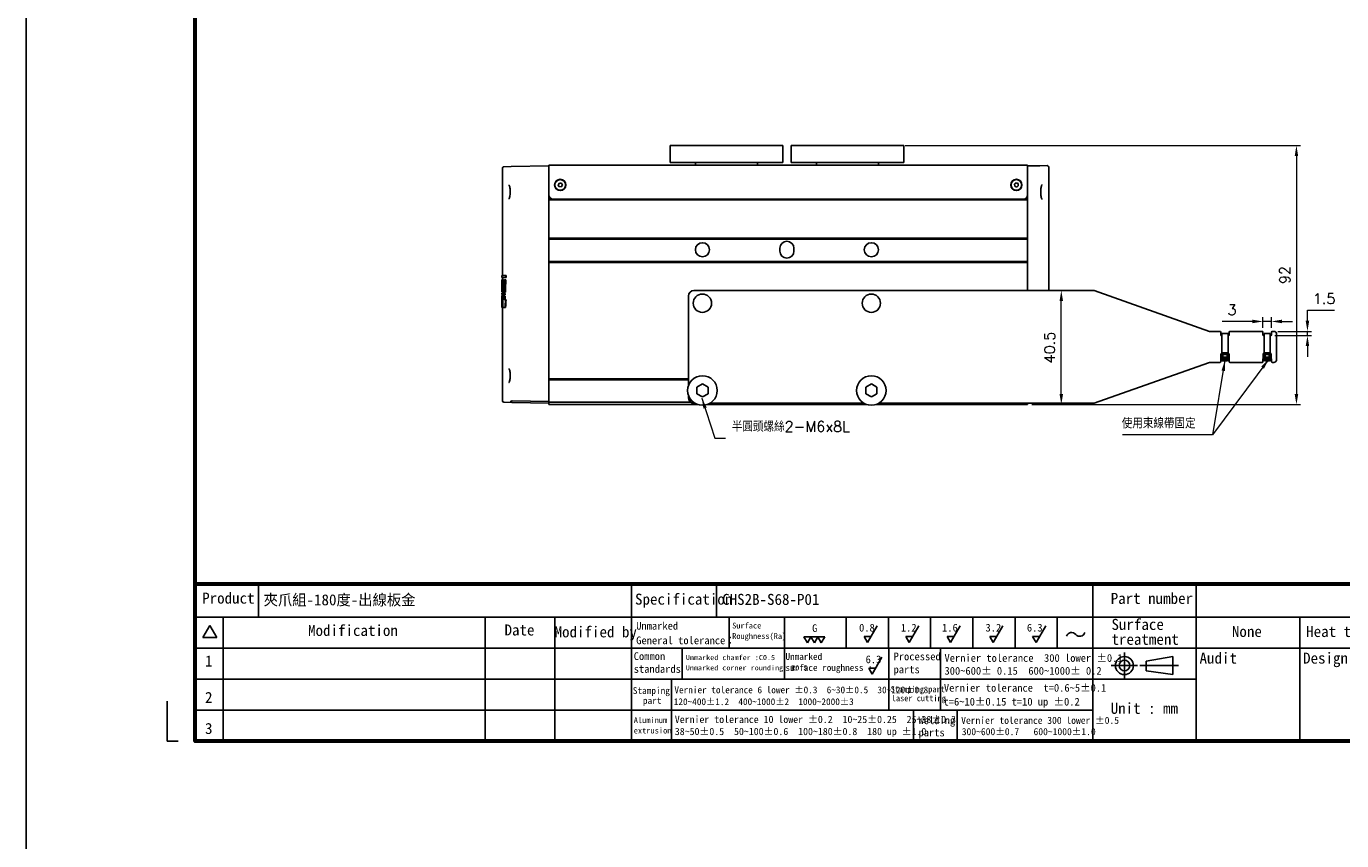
# Model space of a CAD drawing. Header units: inches. Extents: x 0 to 6721, y -3375 to 1330.
# Tile 187 of 198: x 5316 to 5783, y 238 to 527. Entities that reach past the tile are written whole.
import ezdxf
from ezdxf.enums import TextEntityAlignment as Align

# ---------------------------------------------------------------- set-up
doc = ezdxf.new("R2010")
doc.units = ezdxf.units.IN
doc.header["$MEASUREMENT"] = 0
doc.linetypes.add('SLD-實線', pattern=[0])
for name, color, linetype, lineweight in [('AM_0', 7, 'Continuous', 30), ('AM_5', 3, 'Continuous', 15), ('可見 (ISO)', 7, 'Continuous', 25)]:
    doc.layers.add(name, color=color, linetype=linetype, lineweight=lineweight)
doc.layers.add('BORDER', color=7, linetype='Continuous')
doc.layers.add('圖框', color=7, linetype='SLD-實線')
doc.styles.add('尺寸標註', font='romans.shx', dxfattribs={"bigfont": 'CHINESET.SHX'})
doc.styles.add('標題欄', font='txt')
doc.dimstyles.new('CNS1.5', dxfattribs={"dimtxt": 3.75, "dimasz": 3.75, "dimexe": 1.5, "dimexo": 1.5, "dimgap": 2.25, "dimtad": 1, "dimtoh": 1, "dimdsep": 46, "dimtxsty": '尺寸標註', "dimcen": 0, "dimclrd": 2, "dimclre": 2, "dimclrt": 1, "dimadec": 0, "dimazin": 2, "dimtp": 0.1, "dimtm": 0.1, "dimtfac": 0.71, "dimtmove": 0, "dimatfit": 0, "dimfxl": 0, "dimlwd": 13, "dimlwe": 13, "dimarcsym": 0})
doc.dimstyles.new('CNS1.5$0', dxfattribs={"dimtxt": 3.75, "dimasz": 3.75, "dimexe": 1.5, "dimexo": 1.5, "dimgap": 2.25, "dimtad": 1, "dimtoh": 1, "dimdsep": 46, "dimtxsty": '尺寸標註', "dimcen": 0, "dimclrd": 2, "dimclre": 2, "dimclrt": 1, "dimadec": 0, "dimazin": 2, "dimtp": 0.1, "dimtm": 0.1, "dimtfac": 0.71, "dimtmove": 0, "dimatfit": 0, "dimfxl": 0, "dimlwd": 13, "dimlwe": 13, "dimarcsym": 0})

# ---------------------------------------------------------------- blocks, each defined once
blk = doc.blocks.new('A4-英文圖框-橫式')
at = {"layer": 'BORDER', "color": 123, "linetype": 'Continuous', "lineweight": 60, "ltscale": 25.4}
blk.add_line((2151.7, -57.78), (2549.79, -57.78), dxfattribs=at)
at = {"layer": 'BORDER', "color": 60, "linetype": 'Continuous', "ltscale": 25.4}
for p, q in [((2166.7, -65.63), (2166.7, -57.78)), ((2255, -65.63), (2255, -57.78)), ((2275.1, -65.63), (2275.1, -57.78)), ((2364.21, -57.78), (2364.21, -95.06)), ((2388.73, -65.63), (2388.73, -57.78)), ((2151.7, -65.63), (2549.79, -65.63)), ((2155.17, -67.6), (2153.51, -70.48)), ((2155.17, -67.6), (2156.84, -70.48)), ((2158.28, -65.63), (2158.28, -95.06)), ((2220.31, -65.63), (2220.31, -95.06)), ((2236.88, -65.63), (2236.88, -95.06)), ((2255, -65.63), (2255, -95.06)), ((2278.15, -65.63), (2278.15, -72.99)), ((2291.22, -65.63), (2291.22, -80.35)), ((2305.82, -65.63), (2305.82, -72.99)), ((2315.82, -65.63), (2315.82, -72.99)), ((2325.82, -65.63), (2325.82, -72.99)), ((2335.82, -65.63), (2335.82, -72.99)), ((2345.82, -65.63), (2345.82, -72.99)), ((2355.82, -65.63), (2355.82, -72.99)), ((2364.21, -65.63), (2364.21, -95.06)), ((2364.22, -65.63), (2364.22, -72.99)), ((2364.22, -65.63), (2364.22, -72.99)), ((2388.73, -95.06), (2388.73, -65.63)), ((2413.26, -95.06), (2413.26, -65.63)), ((2153.51, -70.48), (2156.84, -70.48)), ((2151.7, -72.99), (2364.21, -72.99)), ((2266.98, -72.99), (2266.98, -80.35)), ((2315.96, -72.99), (2315.96, -80.35)), ((2328.19, -72.99), (2328.19, -80.35)), ((2364.21, -72.99), (2462.31, -72.99)), ((2151.7, -80.35), (2364.21, -80.35)), ((2264.44, -80.35), (2264.44, -87.7)), ((2315.96, -80.35), (2315.96, -87.7)), ((2328.19, -80.35), (2328.19, -87.7)), ((2364.21, -80.35), (2388.73, -80.35)), ((2151.7, -87.7), (2364.21, -87.7)), ((2264.44, -87.7), (2264.44, -95.06)), ((2321.74, -87.7), (2321.74, -95.06)), ((2332.11, -87.7), (2332.11, -95.06)), ((2364.21, -95.06), (2549.79, -95.06))]:
    blk.add_line(p, q, dxfattribs=at)
at = {"layer": 'BORDER', "color": 2, "linetype": 'Continuous', "ltscale": 25.4}
for p, q in [((2313.17, -67.68), (2310.88, -71.65)), ((2323.06, -67.68), (2320.77, -71.65)), ((2332.82, -67.68), (2330.53, -71.65)), ((2342.95, -67.68), (2340.66, -71.65)), ((2353.07, -67.68), (2350.78, -71.65)), ((2296.65, -71.76), (2295.82, -70.33)), ((2295.82, -70.33), (2297.47, -70.33)), ((2297.47, -70.33), (2296.65, -71.76)), ((2298.3, -71.76), (2297.47, -70.33)), ((2297.47, -70.33), (2299.12, -70.33)), ((2299.12, -70.33), (2298.3, -71.76)), ((2299.94, -71.76), (2299.12, -70.33)), ((2299.12, -70.33), (2300.77, -70.33)), ((2300.77, -70.33), (2299.94, -71.76)), ((2310.88, -71.65), (2310.05, -70.22)), ((2310.05, -70.22), (2311.7, -70.22)), ((2320.77, -71.65), (2319.94, -70.22)), ((2319.94, -70.22), (2321.59, -70.22)), ((2330.53, -71.65), (2329.7, -70.22)), ((2329.7, -70.22), (2331.35, -70.22)), ((2340.66, -71.65), (2339.84, -70.22)), ((2339.84, -70.22), (2341.48, -70.22)), ((2350.78, -71.65), (2349.96, -70.22)), ((2349.96, -70.22), (2351.61, -70.22)), ((2311.98, -79.13), (2311.16, -77.71)), ((2311.16, -77.71), (2312.8, -77.71)), ((2314.27, -75.17), (2311.98, -79.13))]:
    blk.add_line(p, q, dxfattribs=at)
at = {"layer": 'BORDER', "color": 4, "linetype": 'Continuous', "ltscale": 25.4}
for p, q in [((2371.71, -74.01), (2371.71, -80.23)), ((2374.82, -77.12), (2368.6, -77.12)), ((2375.39, -77.12), (2384.51, -77.12))]:
    blk.add_line(p, q, dxfattribs=at)
at = {"layer": 'BORDER', "color": 7, "linetype": 'Continuous', "ltscale": 25.4}
for p, q in [((2376.83, -76.06), (2383.16, -74.99)), ((2376.83, -76.06), (2376.83, -78.37)), ((2383.16, -74.99), (2383.16, -79.24)), ((2376.83, -78.37), (2383.16, -79.24))]:
    blk.add_line(p, q, dxfattribs=at)
at = {"layer": 'BORDER', "color": 123, "linetype": 'Continuous', "ltscale": 25.4}
for p, q in [((2145.01, -85.54), (2145.01, -95.06)), ((2145.01, -95.06), (2147.66, -95.06))]:
    blk.add_line(p, q, dxfattribs=at)
at = {"layer": 'BORDER', "color": 123, "linetype": 'Continuous', "lineweight": 60, "ltscale": 25.4}
blk.add_lwpolyline([(2151.7, 188.79), (2555.09, 188.79), (2555.09, -95.06), (2151.7, -95.06)], close=True, dxfattribs=at)
at = {"layer": 'BORDER', "color": 7, "linetype": 'Continuous', "ltscale": 25.4}
for radius in [2.13, 1.26]:
    blk.add_circle((2371.71, -77.12), radius, dxfattribs=at)
at = {"layer": 'BORDER', "color": 2, "linetype": 'Continuous', "ltscale": 25.4}
for centre, start, end in [((2359.2, -70.55), 39.8056, 162.5792), ((2361.14, -68.94), 219.8056, 342.5792)]:
    blk.add_arc(centre, 1.26, start, end, dxfattribs=at)
at = {"layer": '圖框', "style": '標題欄'}
for s, height, p in [('Product', 2.605, (2153.34, -59.85)), ('Specification', 2.6053, (2255.83, -60.09)), ('Part number', 2.6053, (2368.46, -59.91)), ('Modification', 2.6053, (2178.41, -67.5)), ('Date', 2.605, (2224.93, -67.39)), ('Modified by', 2.6053, (2236.78, -67.84)), ('Unmarked', 1.824, (2256.11, -66.79)), ('Surface', 1.377, (2278.84, -66.96)), ('G', 1.82, (2297.75, -67.35)), ('0.8', 1.824, (2308.88, -67.24)), ('1.2', 1.824, (2318.77, -67.24)), ('1.6', 1.824, (2328.53, -67.24)), ('3.2', 1.824, (2338.81, -67.24)), ('6.3', 1.824, (2348.61, -67.24)), ('Surface', 2.605, (2368.64, -66.07)), ('Heat treatment', 2.6053, (2414.74, -67.75)), ('General tolerance：', 1.8237, (2256.11, -70.24)), ('Roughness(Ra)', 1.377, (2278.84, -69.44)), ('treatment', 2.605, (2368.64, -69.6)), ('1', 2.61, (2154.01, -74.74)), ('Common', 1.824, (2255.52, -73.98)), ('Unmarked chamfer :C0.5', 1.2273, (2267.87, -74.6)), ('Unmarked', 1.596, (2291.45, -74.18)), ('6.3', 1.824, (2310.42, -74.74)), ('Processed', 1.824, (2317.04, -74.04)), ('Vernier tolerance  300 lower %%P0.1', 1.8237, (2329.1, -74.41)), ('Audit', 2.605, (2389.49, -74.05)), ('Design', 2.605, (2414.01, -74.05)), ('standards', 1.824, (2255.52, -77.01)), ('Unmarked corner rounding: R0.5', 1.2273, (2267.85, -77.03)), ('surface roughness :', 1.5965, (2291.45, -76.81)), ('parts', 1.824, (2317.04, -77.12)), ('300~600%%P 0.15  600~1000%%P 0.2', 1.8237, (2329.1, -77.45)), ('2', 2.61, (2154.01, -83.35)), ('Stamping', 1.614, (2255.3, -82.23)), ('Vernier tolerance 6 lower %%P0.3  6~30%%P0.5  30~120%%P0.8', 1.6062, (2265.15, -82.07)), ('Stamping part', 1.4514, (2316.36, -81.99)), ('laser cutting', 1.4514, (2316.61, -84.12)), ('Vernier tolerance  t=0.6~5%%P0.1', 1.8237, (2328.96, -81.48)), (' part', 1.614, (2256.6, -84.6)), ('120~400%%P1.2  400~1000%%P2  1000~2000%%P3', 1.6062, (2265, -84.87)), ('t=6~10%%P0.15 t=10 up %%P0.2', 1.8237, (2328.87, -84.76)), ('Unit : mm', 2.605, (2368.45, -85.94)), ('Aluminum', 1.39, (2255.52, -89.35)), ('Vernier tolerance 10 lower %%P0.2  10~25%%P0.25  25~38%%P0.3', 1.7169, (2265.25, -89.01)), ('Welding', 1.824, (2322.95, -89.17)), ('Vernier tolerance 300 lower %%P0.5  ', 1.6654, (2333.05, -89.26)), ('3', 2.61, (2154.01, -90.71)), ('extrusion', 1.39, (2255.52, -91.81)), ('38~50%%P0.5  50~100%%P0.6  100~180%%P0.8  180 up %%P1.0', 1.7169, (2265.25, -91.86)), ('parts', 1.824, (2322.95, -92.06)), ('300~600%%P0.7   600~1000%%P1.0', 1.6654, (2333.19, -91.93))]:
    blk.add_text(s, height=height, dxfattribs=at).set_placement(p, align=Align.TOP_LEFT)
blk = doc.blocks.new('*D471')
at = {"layer": 'AM_5', "color": 2, "lineweight": 13}
for p, q in [((5628.36, 485.15), (5768.83, 485.15)), ((5767.33, 481.4), (5767.33, 396.9)), ((5673.36, 393.15), (5768.83, 393.15))]:
    blk.add_line(p, q, dxfattribs=at)
at = {"layer": 'AM_5', "color": 2}
for points in [[(5766.71, 481.4), (5767.96, 481.4), (5767.33, 485.15)], [(5766.71, 396.9), (5767.96, 396.9), (5767.33, 393.15)]]:
    blk.add_solid(points, dxfattribs=at)
at = {"layer": 'Defpoints', "color": 0}
for p in [(5626.86, 485.15), (5671.86, 393.15), (5767.33, 393.15)]:
    blk.add_point(p, dxfattribs=at)
at = {"layer": 'AM_5', "color": 1, "insert": (5763.21, 439.15), "char_height": 3.75, "attachment_point": 5, "rotation": 90, "style": '尺寸標註'}
blk.add_mtext('92', dxfattribs=at)
blk = doc.blocks.new('*D473')
at = {"layer": 'AM_5', "color": 2, "lineweight": 13}
for p, q in [((5680.86, 433.65), (5685.32, 433.65)), ((5683.82, 396.9), (5683.82, 429.9)), ((5673.36, 393.15), (5685.32, 393.15))]:
    blk.add_line(p, q, dxfattribs=at)
at = {"layer": 'AM_5', "color": 2}
for points in [[(5683.2, 429.9), (5684.45, 429.9), (5683.82, 433.65)], [(5683.2, 396.9), (5684.45, 396.9), (5683.82, 393.15)]]:
    blk.add_solid(points, dxfattribs=at)
at = {"layer": 'Defpoints', "color": 0}
for p in [(5679.36, 433.65), (5683.82, 433.65), (5671.86, 393.15)]:
    blk.add_point(p, dxfattribs=at)
at = {"layer": 'AM_5', "color": 1, "insert": (5679.7, 413.4), "char_height": 3.75, "attachment_point": 5, "rotation": 90, "style": '尺寸標註'}
blk.add_mtext('40.5', dxfattribs=at)
blk = doc.blocks.new('*D474')
at = {"layer": 'AM_5', "color": 2, "lineweight": 13}
for p, q in [((5771.24, 422.9), (5771.24, 426.65)), ((5771.24, 426.65), (5780.81, 426.65)), ((5759.65, 417.65), (5772.74, 417.65)), ((5760.78, 419.15), (5772.74, 419.15)), ((5771.24, 417.65), (5771.24, 419.15)), ((5771.24, 413.9), (5771.24, 410.15))]:
    blk.add_line(p, q, dxfattribs=at)
at = {"layer": 'AM_5', "color": 2}
for points in [[(5770.62, 422.9), (5771.87, 422.9), (5771.24, 419.15)], [(5770.62, 413.9), (5771.87, 413.9), (5771.24, 417.65)]]:
    blk.add_solid(points, dxfattribs=at)
at = {"layer": 'Defpoints', "color": 0}
for p in [(5758.15, 417.65), (5759.28, 419.15), (5771.24, 417.65)]:
    blk.add_point(p, dxfattribs=at)
at = {"layer": 'AM_5', "color": 1, "insert": (5777.15, 430.77), "char_height": 3.75, "attachment_point": 5, "style": '尺寸標註'}
blk.add_mtext('1.5', dxfattribs=at)
blk = doc.blocks.new('*D475')
at = {"layer": 'AM_5', "color": 2, "lineweight": 13}
for p, q in [((5751.7, 422.67), (5740.95, 422.67)), ((5755.45, 420.35), (5755.45, 424.17)), ((5758.45, 422.67), (5755.45, 422.67)), ((5758.45, 420.35), (5758.45, 424.17)), ((5762.2, 422.67), (5765.95, 422.67))]:
    blk.add_line(p, q, dxfattribs=at)
at = {"layer": 'AM_5', "color": 2}
for points in [[(5751.7, 423.3), (5751.7, 422.05), (5755.45, 422.67)], [(5762.2, 423.3), (5762.2, 422.05), (5758.45, 422.67)]]:
    blk.add_solid(points, dxfattribs=at)
at = {"layer": 'Defpoints', "color": 0}
for p in [(5755.45, 422.67), (5755.45, 418.85), (5758.45, 418.85)]:
    blk.add_point(p, dxfattribs=at)
at = {"layer": 'AM_5', "color": 1, "insert": (5744.45, 426.8), "char_height": 3.75, "attachment_point": 5, "style": '尺寸標註'}
blk.add_mtext('3', dxfattribs=at)

msp = doc.modelspace()

# ---------------------------------------------------------------- hatches: boundary and pattern name
h = msp.add_hatch()
h.set_pattern_fill('ANSI34', color=256, scale=0.01, angle=135)
h.set_pattern_definition([(180, (5286.55219, -1236.52436), (-1e-17, -0.1905), []), (180, (5286.52044, -1236.4926), (-1e-17, -0.1905), []), (180, (5286.48869, -1236.46086), (-1e-17, -0.1905), []), (180, (5286.45694, -1236.4291), (-1e-17, -0.1905), [])])
h.paths.add_polyline_path([(5741.446, 409.946), (5741.346, 409.275), (5742.558, 409.275), (5742.458, 409.946)])
h = msp.add_hatch()
h.set_pattern_fill('ANSI34', color=256, scale=0.01, angle=135)
h.set_pattern_definition([(180, (5301.55219, -1236.52436), (-1e-17, -0.1905), []), (180, (5301.52044, -1236.4926), (-1e-17, -0.1905), []), (180, (5301.48869, -1236.46086), (-1e-17, -0.1905), []), (180, (5301.45694, -1236.4291), (-1e-17, -0.1905), [])])
h.paths.add_polyline_path([(5756.446, 409.946), (5756.346, 409.275), (5757.558, 409.275), (5757.458, 409.946)])

# ---------------------------------------------------------------- linework, layer by layer
for p, q in [((5740.846, 418.365), (5743.05, 418.365)), ((5743.05, 418.365), (5743.05, 411.456)), ((5755.846, 418.365), (5758.05, 418.365)), ((5758.05, 418.365), (5758.05, 411.456)), ((5742.788, 411.517), (5741.117, 411.517)), ((5741.117, 411.517), (5741.217, 411.117)), ((5742.788, 411.517), (5742.688, 411.117)), ((5757.788, 411.517), (5756.117, 411.517)), ((5756.117, 411.517), (5756.217, 411.117)), ((5757.788, 411.517), (5757.688, 411.117)), ((5740.517, 410.917), (5740.517, 409.246)), ((5740.517, 410.917), (5740.917, 410.817)), ((5740.517, 409.246), (5740.917, 409.346)), ((5741.217, 409.946), (5741.117, 409.946)), ((5741.117, 408.646), (5741.217, 409.046)), ((5741.117, 408.646), (5742.788, 408.646)), ((5741.217, 409.946), (5741.217, 410.917)), ((5741.346, 409.275), (5741.446, 409.946)), ((5742.558, 409.275), (5742.458, 409.946)), ((5742.688, 409.946), (5742.688, 410.917)), ((5742.788, 409.946), (5742.688, 409.946)), ((5742.788, 408.646), (5742.688, 409.046)), ((5742.788, 409.946), (5742.788, 409.346)), ((5743.388, 410.917), (5742.988, 410.817)), ((5743.388, 409.246), (5742.988, 409.346)), ((5743.388, 409.246), (5743.388, 410.917)), ((5755.517, 410.917), (5755.517, 409.246)), ((5755.517, 410.917), (5755.917, 410.817)), ((5755.517, 409.246), (5755.917, 409.346)), ((5756.217, 409.946), (5756.117, 409.946)), ((5756.117, 408.646), (5756.217, 409.046)), ((5756.117, 408.646), (5757.788, 408.646)), ((5756.217, 409.946), (5756.217, 410.917)), ((5756.346, 409.275), (5756.446, 409.946)), ((5757.558, 409.275), (5757.458, 409.946)), ((5757.688, 409.946), (5757.688, 410.917)), ((5757.788, 409.946), (5757.688, 409.946)), ((5757.788, 408.646), (5757.688, 409.046)), ((5757.788, 409.946), (5757.788, 409.346)), ((5758.388, 410.917), (5757.988, 410.817)), ((5758.388, 409.246), (5757.988, 409.346)), ((5758.388, 409.246), (5758.388, 410.917))]:
    msp.add_line(p, q)
at = {"color": 2}
msp.add_lwpolyline([(5316.223, 789.318), (6721.395, 789.318), (6721.395, -1543.813), (5316.223, -1543.813)], close=True, dxfattribs=at)
for points in [[(5740.846, 418.365), (5740.846, 411.452)], [(5755.846, 418.365), (5755.846, 411.452)], [(5742.688, 410.917), (5741.217, 410.917)], [(5757.688, 410.917), (5756.217, 410.917)]]:
    msp.add_lwpolyline(points)
for points in [[(5741.217, 409.046), (5742.688, 409.046, 0.4142136), (5742.988, 409.346), (5742.988, 410.817, 0.4142136), (5742.688, 411.117), (5741.217, 411.117, 0.4142136), (5740.917, 410.817), (5740.917, 409.346, 0.4142136)], [(5756.217, 409.046), (5757.688, 409.046, 0.4142136), (5757.988, 409.346), (5757.988, 410.817, 0.4142136), (5757.688, 411.117), (5756.217, 411.117, 0.4142136), (5755.917, 410.817), (5755.917, 409.346, 0.4142136)]]:
    msp.add_lwpolyline(points, format="xyb", close=True)
for points in [[(5741.117, 409.946), (5741.117, 409.346, 0.4142136), (5741.217, 409.246), (5742.688, 409.246, 0.4142136), (5742.788, 409.346)], [(5756.117, 409.946), (5756.117, 409.346, 0.4142136), (5756.217, 409.246), (5757.688, 409.246, 0.4142136), (5757.788, 409.346)]]:
    msp.add_lwpolyline(points, format="xyb")
for points in [[(5741.146, 409.946), (5742.758, 409.946), (5742.758, 409.275), (5741.146, 409.275)], [(5756.146, 409.946), (5757.758, 409.946), (5757.758, 409.275), (5756.146, 409.275)]]:
    msp.add_lwpolyline(points, close=True)
for centre, start, end in [((5741.117, 410.917), 90, 180), ((5742.788, 410.917), 0, 90), ((5756.117, 410.917), 90, 180), ((5757.788, 410.917), 0, 90), ((5741.117, 409.246), 180, 270), ((5742.788, 409.246), 270, 0), ((5756.117, 409.246), 180, 270), ((5757.788, 409.246), 270, 0)]:
    msp.add_arc(centre, 0.6, start, end)
at = {"layer": '可見 (ISO)'}
for p, q in [((5544.861, 479.147), (5544.861, 485.147)), ((5545.861, 485.147), (5544.861, 485.147)), ((5545.861, 485.147), (5583.861, 485.147)), ((5584.861, 485.147), (5583.861, 485.147)), ((5584.861, 485.147), (5584.861, 479.147)), ((5587.861, 479.147), (5587.861, 485.147)), ((5588.861, 485.147), (5587.861, 485.147)), ((5588.861, 485.147), (5626.861, 485.147)), ((5627.861, 485.147), (5626.861, 485.147)), ((5627.861, 485.147), (5627.861, 479.147)), ((5485.361, 438.969), (5485.361, 477.118)), ((5485.852, 477.618), (5488.42, 477.662)), ((5488.42, 477.662), (5501.861, 477.897)), ((5501.861, 478.147), (5671.861, 478.147)), ((5501.861, 478.147), (5501.861, 476.147)), ((5544.861, 479.147), (5545.861, 479.147)), ((5545.861, 479.147), (5583.861, 479.147)), ((5553.861, 479.147), (5553.861, 478.147)), ((5575.861, 479.147), (5575.861, 478.147)), ((5583.861, 479.147), (5584.861, 479.147)), ((5587.861, 479.147), (5588.861, 479.147)), ((5588.861, 479.147), (5626.861, 479.147)), ((5596.861, 479.147), (5596.861, 478.147)), ((5618.861, 479.147), (5618.861, 478.147)), ((5626.861, 479.147), (5627.861, 479.147)), ((5671.861, 476.147), (5671.861, 478.147)), ((5671.861, 477.897), (5676.208, 477.973)), ((5678.852, 478.019), (5676.208, 477.973)), ((5679.361, 433.647), (5679.361, 477.519)), ((5501.861, 467.647), (5501.861, 476.147)), ((5667.164, 471.426), (5667.754, 471.89)), ((5667.754, 471.89), (5668.451, 471.611)), ((5671.861, 476.147), (5671.861, 467.647)), ((5501.861, 467.647), (5501.861, 466.097)), ((5501.874, 467.447), (5501.861, 467.447)), ((5505.117, 471.242), (5505.571, 471.839)), ((5505.407, 470.55), (5505.117, 471.242)), ((5506.151, 470.455), (5505.407, 470.55)), ((5505.571, 471.839), (5506.315, 471.745)), ((5506.606, 471.052), (5506.151, 470.455)), ((5506.315, 471.745), (5506.606, 471.052)), ((5667.271, 470.683), (5667.164, 471.426)), ((5667.968, 470.404), (5667.271, 470.683)), ((5668.558, 470.868), (5667.968, 470.404)), ((5668.451, 471.611), (5668.558, 470.868)), ((5671.861, 466.097), (5671.861, 467.647)), ((5502.532, 466.397), (5501.861, 466.397)), ((5501.861, 466.147), (5503.361, 466.147)), ((5501.861, 465.847), (5501.861, 466.097)), ((5501.861, 452.247), (5501.861, 465.847)), ((5501.861, 465.847), (5671.861, 465.847)), ((5670.361, 466.147), (5503.361, 466.147)), ((5670.361, 466.147), (5671.861, 466.147)), ((5671.19, 466.397), (5671.861, 466.397)), ((5671.479, 466.647), (5671.861, 466.647)), ((5671.861, 465.847), (5671.861, 466.097)), ((5671.861, 452.247), (5671.861, 465.847)), ((5501.861, 451.947), (5501.861, 452.247)), ((5501.861, 452.247), (5671.861, 452.247)), ((5501.861, 443.947), (5501.861, 451.947)), ((5501.861, 451.947), (5671.861, 451.947)), ((5583.861, 447.647), (5583.861, 448.647)), ((5588.861, 448.647), (5588.861, 447.647)), ((5671.861, 451.947), (5671.861, 452.247)), ((5671.861, 443.947), (5671.861, 451.947)), ((5501.861, 443.647), (5501.861, 443.947)), ((5501.861, 443.947), (5671.861, 443.947)), ((5671.861, 443.647), (5671.861, 443.947)), ((5501.861, 402.269), (5501.861, 443.647)), ((5501.861, 443.647), (5671.861, 443.647)), ((5671.861, 433.647), (5671.861, 443.647)), ((5485.161, 438.966), (5486.494, 438.989)), ((5485.161, 438.966), (5485.161, 438.323)), ((5486.494, 438.299), (5485.161, 438.323)), ((5485.208, 437.443), (5485.162, 437.442)), ((5485.218, 437.516), (5485.451, 437.52)), ((5485.361, 437.518), (5485.361, 438.319)), ((5485.451, 437.52), (5485.652, 437.523)), ((5485.756, 435.145), (5485.555, 435.146)), ((5485.766, 436.041), (5485.565, 436.041)), ((5486.013, 437.457), (5486.387, 437.463)), ((5486.59, 437.467), (5486.387, 437.463)), ((5486.698, 438.993), (5486.494, 438.989)), ((5486.494, 438.299), (5486.494, 438.989)), ((5486.698, 438.296), (5486.494, 438.299)), ((5486.698, 438.993), (5486.698, 438.296)), ((5485.206, 432.315), (5485.161, 432.315)), ((5485.161, 431.843), (5485.202, 431.844)), ((5485.161, 431.591), (5485.161, 427.824)), ((5485.162, 432.736), (5485.21, 432.737)), ((5485.217, 433.238), (5485.163, 433.239)), ((5485.361, 432.125), (5485.175, 432.128)), ((5485.361, 433.049), (5485.179, 433.052)), ((5485.191, 430.637), (5485.267, 430.639)), ((5485.286, 431.845), (5485.202, 431.844)), ((5485.294, 432.313), (5485.206, 432.315)), ((5485.302, 432.738), (5485.21, 432.737)), ((5485.311, 433.236), (5485.217, 433.238)), ((5485.334, 434.431), (5485.231, 434.433)), ((5485.286, 431.845), (5485.465, 431.848)), ((5485.474, 432.31), (5485.294, 432.313)), ((5485.302, 432.738), (5485.486, 432.742)), ((5485.5, 433.233), (5485.311, 433.236)), ((5485.361, 432.739), (5485.361, 433.236)), ((5485.361, 431.847), (5485.361, 432.312)), ((5485.666, 431.852), (5485.465, 431.848)), ((5485.675, 432.306), (5485.474, 432.31)), ((5485.687, 432.745), (5485.486, 432.742)), ((5485.488, 430.33), (5485.723, 430.334)), ((5485.701, 433.23), (5485.5, 433.233)), ((5485.771, 431.667), (5486.091, 431.673)), ((5486.114, 432.112), (5485.792, 432.118)), ((5485.809, 432.56), (5486.136, 432.566)), ((5486.162, 433.035), (5485.83, 433.041)), ((5486.03, 430.339), (5486.397, 430.346)), ((5486.293, 431.676), (5486.091, 431.673)), ((5486.317, 432.108), (5486.114, 432.112)), ((5486.339, 432.57), (5486.136, 432.566)), ((5486.365, 433.031), (5486.162, 433.035)), ((5486.601, 430.349), (5486.397, 430.346)), ((5551.361, 431.647), (5551.361, 399.748)), ((5695.438, 433.647), (5553.361, 433.647)), ((5695.438, 433.647), (5697.191, 433.027)), ((5736.448, 419.147), (5697.191, 433.027)), ((5485.28, 427.637), (5485.163, 427.639)), ((5485.418, 427.635), (5485.28, 427.637)), ((5485.361, 394.476), (5485.361, 427.636)), ((5485.457, 429.197), (5485.399, 429.197)), ((5486.255, 427.62), (5485.418, 427.635)), ((5486.458, 427.617), (5486.255, 427.62)), ((5737.325, 419.147), (5736.448, 419.147)), ((5738.202, 419.147), (5737.325, 419.147)), ((5740.148, 419.147), (5738.202, 419.147)), ((5740.448, 417.947), (5740.448, 418.847)), ((5740.846, 417.647), (5740.748, 417.647)), ((5743.148, 417.647), (5743.05, 417.647)), ((5743.448, 418.847), (5743.448, 417.947)), ((5755.148, 419.147), (5743.748, 419.147)), ((5755.448, 417.947), (5755.448, 418.847)), ((5755.846, 417.647), (5755.748, 417.647)), ((5758.148, 417.647), (5758.05, 417.647)), ((5758.448, 418.847), (5758.448, 417.947)), ((5759.278, 419.147), (5758.748, 419.147)), ((5760.278, 409.147), (5760.278, 418.147)), ((5697.191, 394.267), (5736.448, 408.147)), ((5736.448, 408.147), (5737.325, 408.147)), ((5737.325, 408.147), (5738.202, 408.147)), ((5738.202, 408.147), (5740.148, 408.147)), ((5740.448, 408.447), (5740.448, 409.347)), ((5743.448, 409.347), (5743.448, 408.447)), ((5743.748, 408.147), (5755.148, 408.147)), ((5755.448, 408.447), (5755.448, 409.347)), ((5758.448, 409.347), (5758.448, 408.447)), ((5758.748, 408.147), (5759.278, 408.147)), ((5501.861, 401.969), (5501.861, 402.269)), ((5501.861, 402.269), (5551.361, 402.269)), ((5501.861, 393.969), (5501.861, 401.969)), ((5501.861, 401.969), (5551.361, 401.969)), ((5554.361, 399.302), (5556.361, 400.456)), ((5554.361, 396.992), (5554.361, 399.302)), ((5556.361, 400.456), (5558.361, 399.302)), ((5558.361, 399.302), (5558.361, 396.992)), ((5614.361, 399.302), (5616.361, 400.456)), ((5614.361, 396.992), (5614.361, 399.302)), ((5616.361, 400.456), (5618.361, 399.302)), ((5618.361, 399.302), (5618.361, 396.992)), ((5485.852, 393.976), (5488.734, 393.926)), ((5501.861, 393.697), (5488.734, 393.926)), ((5488.735, 394.426), (5501.861, 394.197)), ((5501.861, 393.147), (5501.861, 393.969)), ((5501.861, 393.969), (5552.273, 393.969)), ((5501.861, 393.147), (5554.76, 393.147)), ((5551.361, 396.546), (5551.361, 395.647)), ((5553.361, 393.647), (5553.657, 393.647)), ((5556.361, 395.838), (5554.361, 396.992)), ((5558.361, 396.992), (5556.361, 395.838)), ((5557.962, 393.147), (5614.76, 393.147)), ((5559.065, 393.647), (5613.657, 393.647)), ((5616.361, 395.838), (5614.361, 396.992)), ((5618.361, 396.992), (5616.361, 395.838)), ((5617.962, 393.147), (5671.861, 393.147)), ((5619.065, 393.647), (5695.438, 393.647)), ((5671.861, 393.147), (5671.861, 393.647)), ((5675.893, 393.627), (5674.726, 393.647)), ((5675.893, 393.627), (5678.852, 393.575)), ((5697.191, 394.267), (5695.438, 393.647))]:
    msp.add_line(p, q, dxfattribs=at)
for centre, radius in [((5505.861, 471.147), 2), ((5505.861, 471.147), 1.9), ((5667.861, 471.147), 2), ((5667.861, 471.147), 1.9), ((5556.361, 448.147), 2.5), ((5616.361, 448.147), 2.5), ((5556.361, 429.147), 3.25), ((5616.361, 429.147), 3.25), ((5556.361, 398.147), 5.25), ((5616.361, 398.147), 5.25)]:
    msp.add_circle(centre, radius, dxfattribs=at)
for centre, radius, start, end in [((5678.861, 477.519), 0.5, 0, 91), ((5503.361, 467.647), 1.5, 180, 270), ((5670.361, 467.647), 1.5, 270, 0), ((5586.361, 448.647), 2.5, 0, 180), ((5586.361, 447.647), 2.5, 180, 0), ((5553.361, 431.647), 2, 90, 180), ((5740.148, 418.847), 0.3, 0, 90), ((5740.748, 417.947), 0.3, 180, 270), ((5743.148, 417.947), 0.3, 270, 0), ((5743.748, 418.847), 0.3, 90, 180), ((5755.148, 418.847), 0.3, 0, 90), ((5755.748, 417.947), 0.3, 180, 270), ((5758.148, 417.947), 0.3, 270, 0), ((5758.748, 418.847), 0.3, 90, 180), ((5759.278, 418.147), 1, 0, 90), ((5740.148, 408.447), 0.3, 270, 0), ((5740.748, 409.347), 0.3, 140.4478, 180), ((5743.148, 409.347), 0.3, 0, 37.02651), ((5743.748, 408.447), 0.3, 180, 270), ((5755.148, 408.447), 0.3, 270, 0), ((5755.748, 409.347), 0.3, 140.4478, 180), ((5758.148, 409.347), 0.3, 0, 37.02651), ((5758.748, 408.447), 0.3, 180, 270), ((5759.278, 409.147), 1, 270, 0), ((5485.861, 394.476), 0.5, 180, 269), ((5553.361, 395.647), 2, 180, 270)]:
    msp.add_arc(centre, radius, start, end, dxfattribs=at)
for centre, major_axis, ratio, start_param, end_param in [((6462.959, 433.47), (-976.363, 55.649), 0.9518055, 0.0555438, 0.0580797), ((6462.95, 436.692), (-976.353, -55.648), 0.9518055, 6.2240785, 6.2270841), ((6447.708, 403.868), (-961.131, 54.78), 0.9518055, 0.0256739, 0.0277625), ((6445.744, 403.869), (-958.97, 54.657), 0.9518055, 0.0255993, 0.0276956), ((6446.958, 404.215), (-960.378, -54.738), 0.9518055, 6.1870662, 6.1918915), ((6423.41, 387.205), (-936.851, 53.397), 0.9518055, 0.0035187, 0.0084834), ((6421.392, 387.21), (-934.636, 53.27), 0.9518055, 0.0033878, 0.0083722), ((5576.83, 436.775), (-1.88, -282.493), 0.3244332, 4.7288466, 4.7303352), ((5576.861, 436.818), (-1.875, -285.087), 0.3215892, 4.7319551, 4.7328382), ((5576.614, 432.225), (1.704, 444.866), 0.205539, 1.5713817, 1.5718016), ((6462.959, 433.47), (-976.363, 55.649), 0.9518055, 0.0600586, 0.0602592), ((6460.199, 418.122), (-973.606, 55.491), 0.9518055, 0.045029, 0.0463288), ((5576.848, 418.326), (1.88, -282.519), 0.3244638, 4.6592001, 4.660696), ((6443.273, 418.257), (-956.73, 54.088), 0.9509983, 0.0416294, 0.0429405), ((6461.678, 422.18), (-975.083, -55.576), 0.9518055, 6.2129789, 6.2142768), ((5576.836, 422.264), (-1.881, -282.502), 0.3244437, 4.6774632, 4.6789695), ((6445.072, 422.279), (-958.526, -54.19), 0.9509983, 6.210499, 6.2118075), ((6451.058, 403.672), (-964.477, 54.971), 0.9518055, 0.0291664, 0.0320505), ((6443.709, 411.719), (-957.162, -54.151), 0.9510687, 6.2033612, 6.2063168), ((5576.856, 403.81), (1.88, -282.532), 0.3244788, 4.6076489, 4.6091844), ((6449.098, 403.673), (-962.321, 54.848), 0.9518055, 0.029095, 0.030752), ((5576.828, 403.819), (1.872, -281.872), 0.3244298, 4.6074315, 4.6089957), ((6451.152, 404.246), (-964.569, -54.976), 0.9518055, 6.1935566, 6.1950067), ((5576.816, 404.207), (-1.885, -282.47), 0.3244089, 4.6140091, 4.6155844), ((6430.124, 387.034), (-943.561, 53.779), 0.9518055, 0.0101746, 0.0116584), ((5576.861, 386.355), (1.881, -282.54), 0.324488, 4.5459361, 4.547565), ((6428.115, 387.039), (-941.356, 53.653), 0.9518055, 0.0100595, 0.0115468), ((6408.001, 380.377), (-921.484, 52.132), 0.9510687, 0.0024691, 0.0055781), ((5576.893, 386.339), (1.883, -281.974), 0.3245408, 4.5455255, 4.5471832), ((6406.012, 380.384), (-919.298, 52.009), 0.9510687, 0.0023366, 0.0054611), ((5488.743, 393.926), (0.358, -0.361), 0.9656926, 2.3605575, 3.2761601)]:
    msp.add_ellipse(centre, major_axis=major_axis, ratio=ratio, start_param=start_param, end_param=end_param, dxfattribs=at)
for points, knots in [([(5485.361, 477.118), (5485.361, 477.171), (5485.37, 477.226), (5485.399, 477.312), (5485.415, 477.346), (5485.463, 477.425), (5485.499, 477.467), (5485.567, 477.523), (5485.595, 477.542), (5485.672, 477.584), (5485.726, 477.602), (5485.804, 477.615), (5485.828, 477.617), (5485.852, 477.618)], [0, 0, 0, 0, 0.016139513, 0.016139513, 0.027264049, 0.027264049, 0.043672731, 0.043672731, 0.053661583, 0.053661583, 0.070096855, 0.070096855, 0.077400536, 0.077400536, 0.077400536, 0.077400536]), ([(5488.057, 469.434), (5488.037, 469.693), (5488.006, 469.94), (5487.93, 470.374), (5487.884, 470.567), (5487.787, 470.87), (5487.733, 470.986), (5487.672, 471.078), (5487.655, 471.095), (5487.642, 471.107), (5487.64, 471.108), (5487.64, 471.108)], [0, 0, 0, 0, 0.08174548, 0.08174548, 0.16340077, 0.16340077, 0.24442496, 0.24442496, 0.2806045, 0.2806045, 0.29715622, 0.29715622, 0.29715622, 0.29715622]), ([(5487.64, 466.186), (5487.64, 466.186), (5487.652, 466.194), (5487.692, 466.243), (5487.728, 466.3), (5487.803, 466.471), (5487.845, 466.593), (5487.927, 466.907), (5487.967, 467.111), (5488.033, 467.567), (5488.058, 467.827), (5488.08, 468.224), (5488.084, 468.358), (5488.087, 468.525), (5488.087, 468.559), (5488.088, 468.643), (5488.087, 468.693), (5488.086, 468.895), (5488.081, 469.047), (5488.069, 469.276), (5488.063, 469.356), (5488.057, 469.434)], [0.03283105, 0.03283105, 0.03283105, 0.03283105, 0.06888056, 0.06888056, 0.12618137, 0.12618137, 0.19320114, 0.19320114, 0.27181831, 0.27181831, 0.35398045, 0.35398045, 0.39419044, 0.39419044, 0.40427127, 0.40427127, 0.41939616, 0.41939616, 0.46493517, 0.46493517, 0.4897761, 0.4897761, 0.4897761, 0.4897761]), ([(5676.968, 471.176), (5676.968, 471.176), (5676.95, 471.164), (5676.896, 471.095), (5676.855, 471.024), (5676.772, 470.822), (5676.727, 470.683), (5676.641, 470.334), (5676.601, 470.113), (5676.537, 469.628), (5676.514, 469.356), (5676.497, 468.944), (5676.494, 468.806), (5676.493, 468.632), (5676.494, 468.596), (5676.495, 468.451), (5676.497, 468.342), (5676.508, 468.085), (5676.517, 467.938), (5676.529, 467.796)], [0.02894924, 0.02894924, 0.02894924, 0.02894924, 0.07664632, 0.07664632, 0.1390473, 0.1390473, 0.21029687, 0.21029687, 0.29212352, 0.29212352, 0.37621306, 0.37621306, 0.41748642, 0.41748642, 0.42837609, 0.42837609, 0.46110368, 0.46110368, 0.50630741, 0.50630741, 0.50630741, 0.50630741]), ([(5676.529, 467.796), (5676.552, 467.53), (5676.586, 467.277), (5676.668, 466.837), (5676.716, 466.645), (5676.819, 466.342), (5676.877, 466.228), (5676.947, 466.132), (5676.968, 466.118), (5676.968, 466.118)], [0, 0, 0, 0, 0.08461836, 0.08461836, 0.16811804, 0.16811804, 0.25177621, 0.25177621, 0.3032781, 0.3032781, 0.3032781, 0.3032781]), ([(5485.218, 437.516), (5485.212, 437.485), (5485.207, 437.44), (5485.194, 437.26), (5485.188, 437.08), (5485.179, 436.663), (5485.175, 436.4), (5485.173, 436.087), (5485.173, 436.062), (5485.173, 436.037)], [-1.01638691, -1.01638691, -1.01638691, -1.01638691, -0.97202233, -0.97202233, -0.88365924, -0.88365924, -0.79537211, -0.79537211, -0.78788199, -0.78788199, -0.78788199, -0.78788199]), ([(5485.451, 437.52), (5485.451, 437.52), (5485.451, 437.52), (5485.464, 437.52), (5485.479, 437.487), (5485.507, 437.353), (5485.52, 437.252), (5485.541, 437.018), (5485.55, 436.871), (5485.562, 436.547), (5485.566, 436.371), (5485.566, 436.205), (5485.566, 436.152), (5485.565, 436.096), (5485.565, 436.041)], [0.59405241, 0.59405241, 0.59405241, 0.59405241, 0.59480637, 0.59480637, 0.64452828, 0.64452828, 0.69425018, 0.69425018, 0.74381794, 0.74381794, 0.79338571, 0.79338571, 0.79338571, 0.80957398, 0.80957398, 0.80957398, 0.80957398]), ([(5485.766, 436.041), (5485.766, 436.096), (5485.767, 436.151), (5485.767, 436.371), (5485.764, 436.548), (5485.751, 436.873), (5485.742, 437.021), (5485.721, 437.255), (5485.707, 437.356), (5485.68, 437.491), (5485.665, 437.523), (5485.652, 437.523)], [-0.41397318, -0.41397318, -0.41397318, -0.41397318, -0.39775294, -0.39775294, -0.34805293, -0.34805293, -0.29835292, -0.29835292, -0.24849755, -0.24849755, -0.19864218, -0.19864218, -0.19864218, -0.19864218]), ([(5485.161, 427.825), (5485.161, 427.792), (5485.161, 427.762), (5485.162, 427.679), (5485.162, 427.646), (5485.163, 427.639)], [-0.26480933, -0.26480933, -0.26480933, -0.26480933, -0.246613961, -0.246613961, -0.203205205, -0.203205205, -0.203205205, -0.203205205]), ([(5485.28, 427.637), (5485.291, 427.664), (5485.302, 427.717), (5485.33, 427.917), (5485.347, 428.098), (5485.375, 428.514), (5485.387, 428.778), (5485.397, 429.11), (5485.398, 429.153), (5485.399, 429.197)], [1.08927231, 1.08927231, 1.08927231, 1.08927231, 1.14931917, 1.14931917, 1.23786588, 1.23786588, 1.32630795, 1.32630795, 1.33943432, 1.33943432, 1.33943432, 1.33943432]), ([(5488.057, 404.184), (5488.037, 404.443), (5488.006, 404.69), (5487.93, 405.124), (5487.884, 405.317), (5487.787, 405.62), (5487.733, 405.736), (5487.672, 405.828), (5487.655, 405.845), (5487.642, 405.857), (5487.64, 405.858), (5487.64, 405.858)], [0, 0, 0, 0, 0.08174548, 0.08174548, 0.16340077, 0.16340077, 0.24442496, 0.24442496, 0.2806045, 0.2806045, 0.29715622, 0.29715622, 0.29715622, 0.29715622]), ([(5487.64, 400.936), (5487.64, 400.936), (5487.652, 400.944), (5487.692, 400.993), (5487.728, 401.05), (5487.803, 401.221), (5487.845, 401.343), (5487.927, 401.657), (5487.967, 401.861), (5488.033, 402.317), (5488.058, 402.577), (5488.08, 402.974), (5488.084, 403.108), (5488.087, 403.275), (5488.087, 403.309), (5488.088, 403.393), (5488.087, 403.443), (5488.086, 403.645), (5488.081, 403.797), (5488.069, 404.026), (5488.063, 404.106), (5488.057, 404.184)], [0.03283105, 0.03283105, 0.03283105, 0.03283105, 0.06888056, 0.06888056, 0.12618137, 0.12618137, 0.19320114, 0.19320114, 0.27181831, 0.27181831, 0.35398045, 0.35398045, 0.39419044, 0.39419044, 0.40427127, 0.40427127, 0.41939616, 0.41939616, 0.46493517, 0.46493517, 0.4897761, 0.4897761, 0.4897761, 0.4897761]), ([(5488.259, 394.426), (5488.261, 394.417), (5488.264, 394.408), (5488.273, 394.376), (5488.282, 394.353), (5488.306, 394.299), (5488.322, 394.268), (5488.342, 394.238)], [-0.026920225, -0.026920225, -0.026920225, -0.026920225, -0.023086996, -0.023086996, -0.013337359, -0.013337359, -0.00000098, -0.00000098, -0.00000098, -0.00000098]), ([(5488.342, 394.238), (5488.348, 394.199), (5488.36, 394.16), (5488.398, 394.088), (5488.423, 394.056), (5488.486, 393.999), (5488.524, 393.976), (5488.594, 393.948), (5488.621, 393.94), (5488.678, 393.929), (5488.706, 393.927), (5488.734, 393.926)], [0.000000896, 0.000000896, 0.000000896, 0.000000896, 0.016688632, 0.016688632, 0.032072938, 0.032072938, 0.047031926, 0.047031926, 0.055959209, 0.055959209, 0.064554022, 0.064554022, 0.064554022, 0.064554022]), ([(5675.893, 393.627), (5675.921, 393.626), (5675.948, 393.628), (5675.998, 393.635), (5676.02, 393.64), (5676.041, 393.647)], [0.000000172, 0.000000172, 0.000000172, 0.000000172, 0.008404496, 0.008404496, 0.015379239, 0.015379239, 0.015379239, 0.015379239]), ([(5679.12, 393.647), (5679.113, 393.643), (5679.105, 393.639), (5679.05, 393.609), (5678.997, 393.591), (5678.928, 393.579), (5678.913, 393.577), (5678.89, 393.576), (5678.883, 393.575), (5678.871, 393.575), (5678.868, 393.575), (5678.862, 393.575), (5678.86, 393.575), (5678.857, 393.575), (5678.856, 393.575), (5678.855, 393.575), (5678.854, 393.575), (5678.854, 393.575), (5678.853, 393.575), (5678.853, 393.575), (5678.853, 393.575), (5678.853, 393.575), (5678.853, 393.575), (5678.852, 393.575), (5678.852, 393.575), (5678.852, 393.575)], [0.051170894, 0.051170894, 0.051170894, 0.051170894, 0.053667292, 0.053667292, 0.070102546, 0.070102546, 0.074607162, 0.074607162, 0.076876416, 0.076876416, 0.078013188, 0.078013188, 0.078581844, 0.078581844, 0.078866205, 0.078866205, 0.07900839, 0.07900839, 0.079079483, 0.079079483, 0.079115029, 0.079115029, 0.079132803, 0.079132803, 0.079271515, 0.079271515, 0.079271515, 0.079271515])]:
    msp.add_open_spline(points, degree=3, knots=knots, dxfattribs=at)
for points in [[(5485.555, 435.146), (5485.56, 435.446), (5485.563, 435.745), (5485.565, 436.041)], [(5485.766, 436.041), (5485.764, 435.745), (5485.761, 435.445), (5485.756, 435.145)]]:
    msp.add_open_spline(points, degree=3, dxfattribs=at)

# ---------------------------------------------------------------- block references
at = {"xscale": 1.5, "yscale": 1.5, "zscale": 1.5}
msp.add_blockref('A4-英文圖框-橫式', (2148.678, 416.127), dxfattribs=at)

# ---------------------------------------------------------------- texts
at = {"layer": 'AM_0', "color": 1, "char_height": 3.75, "style": '尺寸標註'}
for s, insert, attachment_point in [('半圓頭螺絲2-M6x8L', (5566.804, 383.489), 7), ('使用束線帶固定', (5731.529, 384.639), 9)]:
    msp.add_mtext(s, dxfattribs=dict(at, insert=insert, attachment_point=attachment_point))
at = {"layer": '圖框', "style": '標題欄'}
for s, height, p in [('夾爪組-180度-出線板金', 3.90789, (5400.51, 325.75)), ('None', 3.9079, (5744.414, 314.509))]:
    msp.add_text(s, height=height, dxfattribs=at).set_placement(p, align=Align.TOP_LEFT)
at = {"layer": '圖框', "lineweight": 35, "style": '標題欄'}
msp.add_text('CHS2B-S68-P01', height=3.90789, dxfattribs=at).set_placement((5563.36, 325.906), align=Align.TOP_LEFT)

# ---------------------------------------------------------------- dimensions: what is measured, and where the dimension line sits
at = {"layer": 'AM_5'}
for base, p1, p2, dimstyle, override, picture, middle in [((5767.333, 393.147), (5626.861, 485.147), (5671.861, 393.147), 'CNS1.5', {"dimtol": 0, "dimlim": 0, "dimtp": 0.1, "dimtm": 0.1, "dimtfac": 0.71, "dimtdec": 1, "dimtolj": 0, "dimtzin": 8}, '*D471', (5763.208, 439.147)), ((5683.823, 433.647), (5671.861, 393.147), (5679.361, 433.647), 'CNS1.5$0', {"dimpost": ''}, '*D473', (5679.698, 413.397))]:
    dim = msp.add_linear_dim(base=base, p1=p1, p2=p2, angle=90, dimstyle=dimstyle, override=override, dxfattribs=at)
    dim.commit()
    dim.dimension.update_dxf_attribs({"geometry": picture, "text_midpoint": middle})
dim = msp.add_linear_dim(base=(5771.242, 417.647), p1=(5759.278, 419.147), p2=(5758.148, 417.647), angle=90, dimstyle='CNS1.5$0', dxfattribs=at)
dim.commit()
dim.dimension.update_dxf_attribs({"geometry": '*D474', "text_midpoint": (5777.152, 426.647), "dimtype": 160})
dim = msp.add_linear_dim(base=(5755.448, 422.672), p1=(5758.448, 418.847), p2=(5755.448, 418.847), dimstyle='CNS1.5$0', override={"dimpost": ''}, dxfattribs=at)
dim.commit()
dim.dimension.update_dxf_attribs({"geometry": '*D475', "text_midpoint": (5744.448, 426.797)})

# ---------------------------------------------------------------- leaders
at = {"layer": 'AM_0', "annotation_type": 0, "has_hookline": 1, "hookline_direction": 1, "text_width": 25.938}
msp.add_leader([(5741.956, 408.86), (5737.529, 382.389), (5733.779, 382.389)], dimstyle='CNS1.5', dxfattribs=at)
at = {"layer": 'AM_0'}
msp.add_leader([(5757.558, 409.275), (5737.529, 382.389)], dimstyle='CNS1.5', override={"dimgap": 2.25, "dimtad": 0}, dxfattribs=at)
msp.add_leader([(5556.132, 395.476), (5560.804, 381.239), (5564.554, 381.239)], dimstyle='CNS1.5', dxfattribs=at)

doc.saveas('drawing.dxf')
